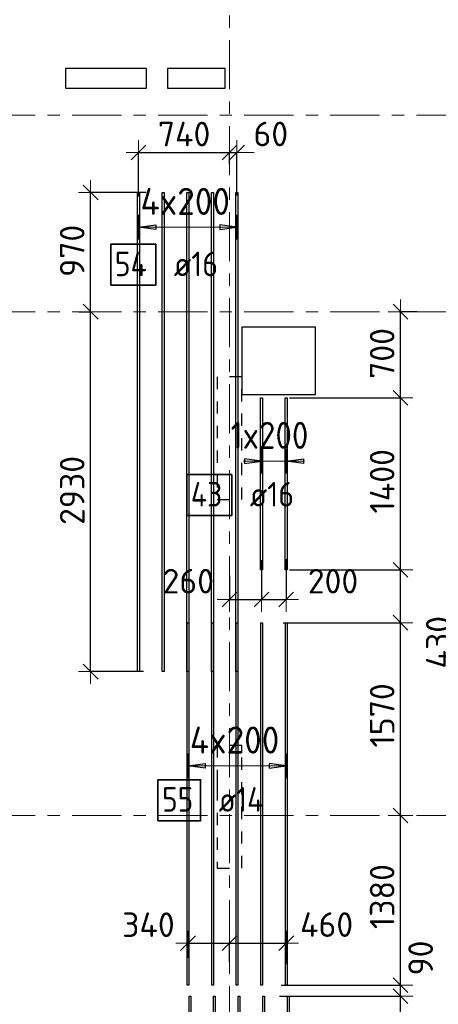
# Model space of a CAD drawing. Header units: metres. Extents: x -38 to 107, y -15 to 21.
# Tile 7 of 133: x 7.44 to 10.85, y 1.76 to 9.78. Entities that reach past the tile are written whole.
import ezdxf

# ---------------------------------------------------------------- set-up
doc = ezdxf.new("R2010")
doc.units = ezdxf.units.M
doc.header["$PDMODE"] = 65
for name, pattern in [('______11', [0.5, 0.4, -0.05, 0, -0.05]), ('______2', [0.0405, 0.03, -0.0105]), ('______5', [1.1, 0.8, -0.1, 0.1, -0.1])]:
    doc.linetypes.add(name, pattern=pattern)
for name, color, linetype, lineweight in [('XR$2$Осевая линия (1)', 7, '______5', 13), ('XR$4$Перекрытие (1)', 7, 'Continuous', 35), ('XR$4$Размерная линия (1)', 7, 'Continuous', 13)]:
    doc.layers.add(name, color=color, linetype=linetype, lineweight=lineweight)
for name, color, linetype, lineweight, true_color in [('XR$4$Арм.стержн.Доп. Арм верхн.зоны Х', 7, 'Continuous', 35, 0x8c8cff), ('XR$4$Арм.стержн.Доп. Арм. верхн.зоны У', 7, 'Continuous', 35, 0x739641), ('XR$6$Стена_ бетон несущ.', 7, 'Continuous', 70, 0xb4b496)]:
    doc.layers.add(name, color=color, linetype=linetype, lineweight=lineweight, true_color=true_color)
doc.styles.add('ISOCPEUR', font='txt')
doc.dimstyles.new('DIMSTYLE_3', dxfattribs={"dimtxt": 0.2, "dimasz": 0.2, "dimexe": 0, "dimexo": 0, "dimgap": 0.1, "dimtad": 2, "dimdec": 0, "dimlfac": 1000, "dimrnd": 5, "dimzin": 12, "dimdsep": 46, "dimtxsty": 'ISOCPEUR', "dimblk1": 'ALL_ML_STRICH', "dimblk2": 'ALL_ML_STRICH', "dimsah": 1, "dimcen": 0, "dimclrd": 7, "dimclre": 256, "dimclrt": 7, "dimadec": 0, "dimazin": 0, "dimtfac": 1, "dimtdec": 0, "dimtix": 1, "dimtmove": 2, "dimatfit": 3, "dimfxl": 0, "dimtzin": 0, "dimlwd": 0, "dimlwe": -3, "dimarcsym": 0})
doc.dimstyles.new('DIMSTYLE_33', dxfattribs={"dimtxt": 0.2, "dimasz": 0.2, "dimexe": 0, "dimexo": 0, "dimgap": 0.1, "dimtad": 2, "dimdec": 0, "dimlfac": 1000, "dimrnd": 5, "dimzin": 12, "dimdsep": 46, "dimtxsty": 'ISOCPEUR', "dimblk1": 'ALL_ML_STRICH', "dimblk2": 'ALL_ML_STRICH', "dimsah": 1, "dimcen": 0, "dimclrd": 7, "dimclre": 256, "dimclrt": 7, "dimadec": 0, "dimazin": 0, "dimtfac": 1, "dimtdec": 0, "dimtix": 1, "dimtmove": 2, "dimatfit": 3, "dimfxl": 0, "dimtvp": 1.2, "dimtzin": 0, "dimlwd": 0, "dimlwe": -3, "dimarcsym": 0})
doc.dimstyles.new('DIMSTYLE_34', dxfattribs={"dimtxt": 0.2, "dimasz": 0.2, "dimexe": 0, "dimexo": 0, "dimgap": 0.1, "dimtad": 0, "dimdec": 0, "dimlfac": 1000, "dimrnd": 5, "dimzin": 12, "dimdsep": 46, "dimtxsty": 'ISOCPEUR', "dimblk1": 'ALL_ML_STRICH', "dimblk2": 'ALL_ML_STRICH', "dimsah": 1, "dimcen": 0, "dimclrd": 7, "dimclre": 256, "dimclrt": 7, "dimadec": 0, "dimazin": 0, "dimtfac": 1, "dimtdec": 0, "dimtix": 1, "dimtmove": 2, "dimatfit": 3, "dimfxl": 0, "dimtvp": 1.2, "dimtzin": 0, "dimlwd": 0, "dimlwe": -3, "dimarcsym": 0})

# ---------------------------------------------------------------- blocks, each defined once
blk = doc.blocks.new('ALL_ML_STRICH')
at = {"color": 0, "linetype": 'ByBlock', "lineweight": -2}
for p, q in [((0, -0.5), (0, 0.5)), ((-1, 0), (0.5, 0)), ((-0.3, -0.3), (0.3, 0.3))]:
    blk.add_line(p, q, dxfattribs=at)
blk = doc.blocks.new('*D330')
at = {"layer": 'DEFPOINTS', "color": 7, "linetype": 'Continuous', "lineweight": 13, "transparency": 33554687}
for p in [(7.9433, 7.4), (8.0203, 4.4702), (8.4704, 4.4702)]:
    blk.add_point(p, dxfattribs=at)
at = {"layer": 'XR$4$Размерная линия (1)', "color": 9, "linetype": 'Continuous', "lineweight": -2, "true_color": 0xc7c7c7, "transparency": 33554687}
for p, q in [((7.9233, 7.4), (8.0203, 7.4)), ((8.4504, 4.4702), (8.0203, 4.4702))]:
    blk.add_line(p, q, dxfattribs=at)
at = {"layer": 'XR$4$Размерная линия (1)', "color": 7, "linetype": 'Continuous', "lineweight": -2, "transparency": 33554687}
blk.add_line((8.0203, 4.4702), (8.0203, 7.4), dxfattribs=at)
at = {"layer": 'XR$4$Размерная линия (1)', "color": 7, "linetype": 'Continuous', "lineweight": 13, "transparency": 33554687, "xscale": 0.2, "yscale": 0.2, "zscale": 0.2}
for p, rotation in [((8.0203, 7.4), 90), ((8.0203, 4.4702), 270)]:
    blk.add_blockref('ALL_ML_STRICH', p, dxfattribs=dict(at, rotation=rotation))
at = {"layer": 'XR$4$Размерная линия (1)', "color": 7, "linetype": 'Continuous', "lineweight": 13, "transparency": 33554687, "insert": (7.8703, 5.9451), "char_height": 0.2, "width": 0.8, "attachment_point": 5, "rotation": 90, "style": 'ISOCPEUR'}
blk.add_mtext('\\A1;{2930}', dxfattribs=at)
blk = doc.blocks.new('*D331')
at = {"layer": 'DEFPOINTS', "color": 7, "linetype": 'Continuous', "lineweight": 13, "transparency": 33554687}
for p in [(8.4907, 8.3702), (7.9433, 7.4), (8.0203, 7.4)]:
    blk.add_point(p, dxfattribs=at)
at = {"layer": 'XR$4$Размерная линия (1)', "color": 9, "linetype": 'Continuous', "lineweight": -2, "true_color": 0xc7c7c7, "transparency": 33554687}
for p, q in [((8.4707, 8.3702), (8.0203, 8.3702)), ((7.9233, 7.4), (8.0203, 7.4))]:
    blk.add_line(p, q, dxfattribs=at)
at = {"layer": 'XR$4$Размерная линия (1)', "color": 7, "linetype": 'Continuous', "lineweight": -2, "transparency": 33554687}
blk.add_line((8.0203, 7.4), (8.0203, 8.3702), dxfattribs=at)
at = {"layer": 'XR$4$Размерная линия (1)', "color": 7, "linetype": 'Continuous', "lineweight": 13, "transparency": 33554687, "xscale": 0.2, "yscale": 0.2, "zscale": 0.2}
for p, rotation in [((8.0203, 8.3702), 90), ((8.0203, 7.4), 270)]:
    blk.add_blockref('ALL_ML_STRICH', p, dxfattribs=dict(at, rotation=rotation))
at = {"layer": 'XR$4$Размерная линия (1)', "color": 7, "linetype": 'Continuous', "lineweight": 13, "transparency": 33554687, "insert": (7.8703, 7.8951), "char_height": 0.2, "width": 0.6, "attachment_point": 5, "rotation": 90, "style": 'ISOCPEUR'}
blk.add_mtext('\\A1;{970}', dxfattribs=at)
blk = doc.blocks.new('*D335')
at = {"layer": 'DEFPOINTS', "color": 7, "linetype": 'Continuous', "lineweight": 13, "transparency": 33554687}
for p in [(9.5374, 1.8279), (10.0483, 0), (10.5419, 0)]:
    blk.add_point(p, dxfattribs=at)
at = {"layer": 'XR$4$Размерная линия (1)', "color": 9, "linetype": 'Continuous', "lineweight": -2, "true_color": 0xc7c7c7, "transparency": 33554687}
for p, q in [((9.5574, 1.8279), (10.5419, 1.8279)), ((10.0683, 0), (10.5419, 0))]:
    blk.add_line(p, q, dxfattribs=at)
at = {"layer": 'XR$4$Размерная линия (1)', "color": 7, "linetype": 'Continuous', "lineweight": -2, "transparency": 33554687}
blk.add_line((10.5419, 0), (10.5419, 1.8279), dxfattribs=at)
at = {"layer": 'XR$4$Размерная линия (1)', "color": 7, "linetype": 'Continuous', "lineweight": 13, "transparency": 33554687, "xscale": 0.2, "yscale": 0.2, "zscale": 0.2}
for p, rotation in [((10.5419, 1.8279), 90), ((10.5419, 0), 270)]:
    blk.add_blockref('ALL_ML_STRICH', p, dxfattribs=dict(at, rotation=rotation))
at = {"layer": 'XR$4$Размерная линия (1)', "color": 7, "linetype": 'Continuous', "lineweight": 13, "transparency": 33554687, "insert": (10.3919, 0.944), "char_height": 0.2, "width": 0.8, "attachment_point": 5, "rotation": 90, "style": 'ISOCPEUR'}
blk.add_mtext('\\A1;{1830}', dxfattribs=at)
blk = doc.blocks.new('*D336')
at = {"layer": 'DEFPOINTS', "color": 7, "linetype": 'Continuous', "lineweight": 13, "transparency": 33554687}
for p in [(9.55, 1.9185), (9.5374, 1.8279), (10.5419, 1.8279)]:
    blk.add_point(p, dxfattribs=at)
at = {"layer": 'XR$4$Размерная линия (1)', "color": 9, "linetype": 'Continuous', "lineweight": -2, "true_color": 0xc7c7c7, "transparency": 33554687}
for p, q in [((9.57, 1.9185), (10.5419, 1.9185)), ((9.5574, 1.8279), (10.5419, 1.8279))]:
    blk.add_line(p, q, dxfattribs=at)
at = {"layer": 'XR$4$Размерная линия (1)', "color": 7, "linetype": 'Continuous', "lineweight": -2, "transparency": 33554687}
blk.add_line((10.5419, 1.8279), (10.5419, 1.9185), dxfattribs=at)
at = {"layer": 'XR$4$Размерная линия (1)', "color": 7, "linetype": 'Continuous', "lineweight": 13, "transparency": 33554687, "xscale": 0.2, "yscale": 0.2, "zscale": 0.2}
for p, rotation in [((10.5419, 1.8279), 270), ((10.5419, 1.9185), 90)]:
    blk.add_blockref('ALL_ML_STRICH', p, dxfattribs=dict(at, rotation=rotation))
at = {"layer": 'XR$4$Размерная линия (1)', "color": 7, "linetype": 'Continuous', "lineweight": 13, "transparency": 33554687, "insert": (10.7052, 2.1395), "char_height": 0.2, "width": 0.4, "attachment_point": 5, "rotation": 90, "style": 'ISOCPEUR'}
blk.add_mtext('\\A1;{90}', dxfattribs=at)
blk = doc.blocks.new('*D337')
at = {"layer": 'DEFPOINTS', "color": 7, "linetype": 'Continuous', "lineweight": 13, "transparency": 33554687}
for p in [(10.5511, 3.3), (9.55, 1.9185), (10.5419, 1.9185)]:
    blk.add_point(p, dxfattribs=at)
at = {"layer": 'XR$4$Размерная линия (1)', "color": 9, "linetype": 'Continuous', "lineweight": -2, "true_color": 0xc7c7c7, "transparency": 33554687}
for p, q in [((10.5419, 3.3), (10.5419, 3.3)), ((9.57, 1.9185), (10.5419, 1.9185))]:
    blk.add_line(p, q, dxfattribs=at)
at = {"layer": 'XR$4$Размерная линия (1)', "color": 7, "linetype": 'Continuous', "lineweight": -2, "transparency": 33554687}
blk.add_line((10.5419, 1.9185), (10.5419, 3.3), dxfattribs=at)
at = {"layer": 'XR$4$Размерная линия (1)', "color": 7, "linetype": 'Continuous', "lineweight": 13, "transparency": 33554687, "xscale": 0.2, "yscale": 0.2, "zscale": 0.2}
for p, rotation in [((10.5419, 3.3), 90), ((10.5419, 1.9185), 270)]:
    blk.add_blockref('ALL_ML_STRICH', p, dxfattribs=dict(at, rotation=rotation))
at = {"layer": 'XR$4$Размерная линия (1)', "color": 7, "linetype": 'Continuous', "lineweight": 13, "transparency": 33554687, "insert": (10.3919, 2.6393), "char_height": 0.2, "width": 0.8, "attachment_point": 5, "rotation": 90, "style": 'ISOCPEUR'}
blk.add_mtext('\\A1;{1380}', dxfattribs=at)
blk = doc.blocks.new('*D338')
at = {"layer": 'DEFPOINTS', "color": 7, "linetype": 'Continuous', "lineweight": 13, "transparency": 33554687}
for p in [(9.5671, 4.8685), (10.5419, 3.3), (10.5511, 3.3)]:
    blk.add_point(p, dxfattribs=at)
at = {"layer": 'XR$4$Размерная линия (1)', "color": 9, "linetype": 'Continuous', "lineweight": -2, "true_color": 0xc7c7c7, "transparency": 33554687}
for p, q in [((9.5871, 4.8685), (10.5419, 4.8685)), ((10.5419, 3.3), (10.5419, 3.3))]:
    blk.add_line(p, q, dxfattribs=at)
at = {"layer": 'XR$4$Размерная линия (1)', "color": 7, "linetype": 'Continuous', "lineweight": -2, "transparency": 33554687}
blk.add_line((10.5419, 3.3), (10.5419, 4.8685), dxfattribs=at)
at = {"layer": 'XR$4$Размерная линия (1)', "color": 7, "linetype": 'Continuous', "lineweight": 13, "transparency": 33554687, "xscale": 0.2, "yscale": 0.2, "zscale": 0.2}
for p, rotation in [((10.5419, 4.8685), 90), ((10.5419, 3.3), 270)]:
    blk.add_blockref('ALL_ML_STRICH', p, dxfattribs=dict(at, rotation=rotation))
at = {"layer": 'XR$4$Размерная линия (1)', "color": 7, "linetype": 'Continuous', "lineweight": 13, "transparency": 33554687, "insert": (10.3919, 4.1143), "char_height": 0.2, "width": 0.8, "attachment_point": 5, "rotation": 90, "style": 'ISOCPEUR'}
blk.add_mtext('\\A1;{1570}', dxfattribs=at)
blk = doc.blocks.new('*D339')
at = {"layer": 'DEFPOINTS', "color": 7, "linetype": 'Continuous', "lineweight": 13, "transparency": 33554687}
for p in [(9.6185, 5.2995), (9.5671, 4.8685), (10.5419, 4.8685)]:
    blk.add_point(p, dxfattribs=at)
at = {"layer": 'XR$4$Размерная линия (1)', "color": 9, "linetype": 'Continuous', "lineweight": -2, "true_color": 0xc7c7c7, "transparency": 33554687}
for p, q in [((9.6385, 5.2995), (10.5419, 5.2995)), ((9.5871, 4.8685), (10.5419, 4.8685))]:
    blk.add_line(p, q, dxfattribs=at)
at = {"layer": 'XR$4$Размерная линия (1)', "color": 7, "linetype": 'Continuous', "lineweight": -2, "transparency": 33554687}
blk.add_line((10.5419, 4.8685), (10.5419, 5.2995), dxfattribs=at)
at = {"layer": 'XR$4$Размерная линия (1)', "color": 7, "linetype": 'Continuous', "lineweight": 13, "transparency": 33554687, "xscale": 0.2, "yscale": 0.2, "zscale": 0.2}
for p, rotation in [((10.5419, 5.2995), 90), ((10.5419, 4.8685), 270)]:
    blk.add_blockref('ALL_ML_STRICH', p, dxfattribs=dict(at, rotation=rotation))
at = {"layer": 'XR$4$Размерная линия (1)', "color": 7, "linetype": 'Continuous', "lineweight": 13, "transparency": 33554687, "insert": (10.8484, 4.7093), "char_height": 0.2, "width": 0.6, "attachment_point": 5, "rotation": 90, "style": 'ISOCPEUR'}
blk.add_mtext('\\A1;{430}', dxfattribs=at)
blk = doc.blocks.new('*D340')
at = {"layer": 'DEFPOINTS', "color": 7, "linetype": 'Continuous', "lineweight": 13, "transparency": 33554687}
for p in [(9.6185, 6.6995), (9.6185, 5.2995), (10.5419, 5.2995)]:
    blk.add_point(p, dxfattribs=at)
at = {"layer": 'XR$4$Размерная линия (1)', "color": 9, "linetype": 'Continuous', "lineweight": -2, "true_color": 0xc7c7c7, "transparency": 33554687}
for p, q in [((9.6385, 6.6995), (10.5419, 6.6995)), ((9.6385, 5.2995), (10.5419, 5.2995))]:
    blk.add_line(p, q, dxfattribs=at)
at = {"layer": 'XR$4$Размерная линия (1)', "color": 7, "linetype": 'Continuous', "lineweight": -2, "transparency": 33554687}
blk.add_line((10.5419, 5.2995), (10.5419, 6.6995), dxfattribs=at)
at = {"layer": 'XR$4$Размерная линия (1)', "color": 7, "linetype": 'Continuous', "lineweight": 13, "transparency": 33554687, "xscale": 0.2, "yscale": 0.2, "zscale": 0.2}
for p, rotation in [((10.5419, 6.6995), 90), ((10.5419, 5.2995), 270)]:
    blk.add_blockref('ALL_ML_STRICH', p, dxfattribs=dict(at, rotation=rotation))
at = {"layer": 'XR$4$Размерная линия (1)', "color": 7, "linetype": 'Continuous', "lineweight": 13, "transparency": 33554687, "insert": (10.3919, 6.0195), "char_height": 0.2, "width": 0.8, "attachment_point": 5, "rotation": 90, "style": 'ISOCPEUR'}
blk.add_mtext('\\A1;{1400}', dxfattribs=at)
blk = doc.blocks.new('*D341')
at = {"layer": 'DEFPOINTS', "color": 7, "linetype": 'Continuous', "lineweight": 13, "transparency": 33554687}
for p in [(10.6959, 7.4), (9.6185, 6.6995), (10.5419, 6.6995)]:
    blk.add_point(p, dxfattribs=at)
at = {"layer": 'XR$4$Размерная линия (1)', "color": 9, "linetype": 'Continuous', "lineweight": -2, "true_color": 0xc7c7c7, "transparency": 33554687}
for p, q in [((10.6759, 7.4), (10.5419, 7.4)), ((9.6385, 6.6995), (10.5419, 6.6995))]:
    blk.add_line(p, q, dxfattribs=at)
at = {"layer": 'XR$4$Размерная линия (1)', "color": 7, "linetype": 'Continuous', "lineweight": -2, "transparency": 33554687}
blk.add_line((10.5419, 6.6995), (10.5419, 7.4), dxfattribs=at)
at = {"layer": 'XR$4$Размерная линия (1)', "color": 7, "linetype": 'Continuous', "lineweight": 13, "transparency": 33554687, "xscale": 0.2, "yscale": 0.2, "zscale": 0.2}
for p, rotation in [((10.5419, 7.4), 90), ((10.5419, 6.6995), 270)]:
    blk.add_blockref('ALL_ML_STRICH', p, dxfattribs=dict(at, rotation=rotation))
at = {"layer": 'XR$4$Размерная линия (1)', "color": 7, "linetype": 'Continuous', "lineweight": 13, "transparency": 33554687, "insert": (10.3919, 7.0598), "char_height": 0.2, "width": 0.6, "attachment_point": 5, "rotation": 90, "style": 'ISOCPEUR'}
blk.add_mtext('\\A1;{700}', dxfattribs=at)
blk = doc.blocks.new('*D342')
at = {"layer": 'DEFPOINTS', "color": 7, "linetype": 'Continuous', "lineweight": 13, "transparency": 33554687}
for p in [(8.4105, 8.6956), (9.15, 8.583), (8.4105, 8.3173)]:
    blk.add_point(p, dxfattribs=at)
at = {"layer": 'XR$4$Размерная линия (1)', "color": 9, "linetype": 'Continuous', "lineweight": -2, "true_color": 0xc7c7c7, "transparency": 33554687}
for p, q in [((8.4105, 8.3373), (8.4105, 8.6956)), ((9.15, 8.603), (9.15, 8.6956))]:
    blk.add_line(p, q, dxfattribs=at)
at = {"layer": 'XR$4$Размерная линия (1)', "color": 7, "linetype": 'Continuous', "lineweight": -2, "transparency": 33554687}
blk.add_line((8.4105, 8.6956), (9.15, 8.6956), dxfattribs=at)
at = {"layer": 'XR$4$Размерная линия (1)', "color": 7, "linetype": 'Continuous', "lineweight": 13, "transparency": 33554687, "xscale": 0.2, "yscale": 0.2, "zscale": 0.2, "rotation": 180}
blk.add_blockref('ALL_ML_STRICH', (8.4105, 8.6956), dxfattribs=at)
at = {"layer": 'XR$4$Размерная линия (1)', "color": 7, "linetype": 'Continuous', "lineweight": 13, "transparency": 33554687, "xscale": 0.2, "yscale": 0.2, "zscale": 0.2}
blk.add_blockref('ALL_ML_STRICH', (9.15, 8.6956), dxfattribs=at)
at = {"layer": 'XR$4$Размерная линия (1)', "color": 7, "linetype": 'Continuous', "lineweight": 13, "transparency": 33554687, "insert": (8.7803, 8.8456), "char_height": 0.2, "width": 0.6, "attachment_point": 5, "style": 'ISOCPEUR'}
blk.add_mtext('\\A1;{740}', dxfattribs=at)
blk = doc.blocks.new('*D343')
at = {"layer": 'DEFPOINTS', "color": 7, "linetype": 'Continuous', "lineweight": 13, "transparency": 33554687}
for p in [(9.15, 8.6956), (9.15, 8.583), (9.2105, 8.3256)]:
    blk.add_point(p, dxfattribs=at)
at = {"layer": 'XR$4$Размерная линия (1)', "color": 9, "linetype": 'Continuous', "lineweight": -2, "true_color": 0xc7c7c7, "transparency": 33554687}
for p, q in [((9.15, 8.603), (9.15, 8.6956)), ((9.2105, 8.3456), (9.2105, 8.6956))]:
    blk.add_line(p, q, dxfattribs=at)
at = {"layer": 'XR$4$Размерная линия (1)', "color": 7, "linetype": 'Continuous', "lineweight": -2, "transparency": 33554687}
blk.add_line((9.15, 8.6956), (9.2105, 8.6956), dxfattribs=at)
at = {"layer": 'XR$4$Размерная линия (1)', "color": 7, "linetype": 'Continuous', "lineweight": 13, "transparency": 33554687, "xscale": 0.2, "yscale": 0.2, "zscale": 0.2}
blk.add_blockref('ALL_ML_STRICH', (9.2105, 8.6956), dxfattribs=at)
at = {"layer": 'XR$4$Размерная линия (1)', "color": 7, "linetype": 'Continuous', "lineweight": 13, "transparency": 33554687, "xscale": 0.2, "yscale": 0.2, "zscale": 0.2, "rotation": 180}
blk.add_blockref('ALL_ML_STRICH', (9.15, 8.6956), dxfattribs=at)
at = {"layer": 'XR$4$Размерная линия (1)', "color": 7, "linetype": 'Continuous', "lineweight": 13, "transparency": 33554687, "insert": (9.4862, 8.8462), "char_height": 0.2, "width": 0.4, "attachment_point": 5, "style": 'ISOCPEUR'}
blk.add_mtext('\\A1;{60}', dxfattribs=at)
blk = doc.blocks.new('*D344')
at = {"layer": 'DEFPOINTS', "color": 7, "linetype": 'Continuous', "lineweight": 13, "transparency": 33554687}
for p in [(8.8119, 2.2607), (8.8119, 2.1209), (9.15, 2.0897)]:
    blk.add_point(p, dxfattribs=at)
at = {"layer": 'XR$4$Размерная линия (1)', "color": 9, "linetype": 'Continuous', "lineweight": -2, "true_color": 0xc7c7c7, "transparency": 33554687}
for p, q in [((8.8119, 2.1409), (8.8119, 2.2607)), ((9.15, 2.1097), (9.15, 2.2607))]:
    blk.add_line(p, q, dxfattribs=at)
at = {"layer": 'XR$4$Размерная линия (1)', "color": 7, "linetype": 'Continuous', "lineweight": -2, "transparency": 33554687}
blk.add_line((8.8119, 2.2607), (9.15, 2.2607), dxfattribs=at)
at = {"layer": 'XR$4$Размерная линия (1)', "color": 7, "linetype": 'Continuous', "lineweight": 13, "transparency": 33554687, "xscale": 0.2, "yscale": 0.2, "zscale": 0.2, "rotation": 180}
blk.add_blockref('ALL_ML_STRICH', (8.8119, 2.2607), dxfattribs=at)
at = {"layer": 'XR$4$Размерная линия (1)', "color": 7, "linetype": 'Continuous', "lineweight": 13, "transparency": 33554687, "xscale": 0.2, "yscale": 0.2, "zscale": 0.2}
blk.add_blockref('ALL_ML_STRICH', (9.15, 2.2607), dxfattribs=at)
at = {"layer": 'XR$4$Размерная линия (1)', "color": 7, "linetype": 'Continuous', "lineweight": 13, "transparency": 33554687, "insert": (8.4902, 2.4104), "char_height": 0.2, "width": 0.6, "attachment_point": 5, "style": 'ISOCPEUR'}
blk.add_mtext('\\A1;{340}', dxfattribs=at)
blk = doc.blocks.new('*D345')
at = {"layer": 'DEFPOINTS', "color": 7, "linetype": 'Continuous', "lineweight": 13, "transparency": 33554687}
for p in [(9.15, 2.2607), (9.15, 2.0897), (9.6119, 2.069)]:
    blk.add_point(p, dxfattribs=at)
at = {"layer": 'XR$4$Размерная линия (1)', "color": 9, "linetype": 'Continuous', "lineweight": -2, "true_color": 0xc7c7c7, "transparency": 33554687}
for p, q in [((9.15, 2.1097), (9.15, 2.2607)), ((9.6119, 2.089), (9.6119, 2.2607))]:
    blk.add_line(p, q, dxfattribs=at)
at = {"layer": 'XR$4$Размерная линия (1)', "color": 7, "linetype": 'Continuous', "lineweight": -2, "transparency": 33554687}
blk.add_line((9.15, 2.2607), (9.6119, 2.2607), dxfattribs=at)
at = {"layer": 'XR$4$Размерная линия (1)', "color": 7, "linetype": 'Continuous', "lineweight": 13, "transparency": 33554687, "xscale": 0.2, "yscale": 0.2, "zscale": 0.2, "rotation": 180}
blk.add_blockref('ALL_ML_STRICH', (9.15, 2.2607), dxfattribs=at)
at = {"layer": 'XR$4$Размерная линия (1)', "color": 7, "linetype": 'Continuous', "lineweight": 13, "transparency": 33554687, "xscale": 0.2, "yscale": 0.2, "zscale": 0.2}
blk.add_blockref('ALL_ML_STRICH', (9.6119, 2.2607), dxfattribs=at)
at = {"layer": 'XR$4$Размерная линия (1)', "color": 7, "linetype": 'Continuous', "lineweight": 13, "transparency": 33554687, "insert": (9.9399, 2.4112), "char_height": 0.2, "width": 0.6, "attachment_point": 5, "style": 'ISOCPEUR'}
blk.add_mtext('\\A1;{460}', dxfattribs=at)
blk = doc.blocks.new('*D346')
at = {"layer": 'DEFPOINTS', "color": 7, "linetype": 'Continuous', "lineweight": 13, "transparency": 33554687}
for p in [(9.4105, 5.3969), (9.15, 5.2723), (9.15, 5.0564)]:
    blk.add_point(p, dxfattribs=at)
at = {"layer": 'XR$4$Размерная линия (1)', "color": 9, "linetype": 'Continuous', "lineweight": -2, "true_color": 0xc7c7c7, "transparency": 33554687}
for p, q in [((9.4105, 5.3769), (9.4105, 5.0564)), ((9.15, 5.2523), (9.15, 5.0564))]:
    blk.add_line(p, q, dxfattribs=at)
at = {"layer": 'XR$4$Размерная линия (1)', "color": 7, "linetype": 'Continuous', "lineweight": -2, "transparency": 33554687}
blk.add_line((9.15, 5.0564), (9.4105, 5.0564), dxfattribs=at)
at = {"layer": 'XR$4$Размерная линия (1)', "color": 7, "linetype": 'Continuous', "lineweight": 13, "transparency": 33554687, "xscale": 0.2, "yscale": 0.2, "zscale": 0.2, "rotation": 180}
blk.add_blockref('ALL_ML_STRICH', (9.15, 5.0564), dxfattribs=at)
at = {"layer": 'XR$4$Размерная линия (1)', "color": 7, "linetype": 'Continuous', "lineweight": 13, "transparency": 33554687, "xscale": 0.2, "yscale": 0.2, "zscale": 0.2}
blk.add_blockref('ALL_ML_STRICH', (9.4105, 5.0564), dxfattribs=at)
at = {"layer": 'XR$4$Размерная линия (1)', "color": 7, "linetype": 'Continuous', "lineweight": 13, "transparency": 33554687, "insert": (8.8144, 5.2063), "char_height": 0.2, "width": 0.6, "attachment_point": 5, "style": 'ISOCPEUR'}
blk.add_mtext('\\A1;{260}', dxfattribs=at)
blk = doc.blocks.new('*D347')
at = {"layer": 'DEFPOINTS', "color": 7, "linetype": 'Continuous', "lineweight": 13, "transparency": 33554687}
for p in [(9.4105, 5.3969), (9.6105, 5.4052), (9.4105, 5.0564)]:
    blk.add_point(p, dxfattribs=at)
at = {"layer": 'XR$4$Размерная линия (1)', "color": 9, "linetype": 'Continuous', "lineweight": -2, "true_color": 0xc7c7c7, "transparency": 33554687}
for p, q in [((9.4105, 5.3769), (9.4105, 5.0564)), ((9.6105, 5.3852), (9.6105, 5.0564))]:
    blk.add_line(p, q, dxfattribs=at)
at = {"layer": 'XR$4$Размерная линия (1)', "color": 7, "linetype": 'Continuous', "lineweight": -2, "transparency": 33554687}
blk.add_line((9.4105, 5.0564), (9.6105, 5.0564), dxfattribs=at)
at = {"layer": 'XR$4$Размерная линия (1)', "color": 7, "linetype": 'Continuous', "lineweight": 13, "transparency": 33554687, "xscale": 0.2, "yscale": 0.2, "zscale": 0.2, "rotation": 180}
blk.add_blockref('ALL_ML_STRICH', (9.4105, 5.0564), dxfattribs=at)
at = {"layer": 'XR$4$Размерная линия (1)', "color": 7, "linetype": 'Continuous', "lineweight": 13, "transparency": 33554687, "xscale": 0.2, "yscale": 0.2, "zscale": 0.2}
blk.add_blockref('ALL_ML_STRICH', (9.6105, 5.0564), dxfattribs=at)
at = {"layer": 'XR$4$Размерная линия (1)', "color": 7, "linetype": 'Continuous', "lineweight": 13, "transparency": 33554687, "insert": (9.9919, 5.2064), "char_height": 0.2, "width": 0.6, "attachment_point": 5, "style": 'ISOCPEUR'}
blk.add_mtext('\\A1;{200}', dxfattribs=at)

msp = doc.modelspace()

# ---------------------------------------------------------------- linework, layer by layer
at = {"layer": 'XR$2$Осевая линия (1)', "color": 253, "linetype": '______11', "lineweight": 13, "true_color": 0xa0a0a0, "transparency": 33554687}
for p, q in [((9.15, -3.39), (9.15, 19.78)), ((-2.63, 9), (62.6, 9)), ((-2.63, 7.4), (62.6, 7.4)), ((-2.63, 3.3), (62.6, 3.3))]:
    msp.add_line(p, q, dxfattribs=at)
at = {"layer": 'XR$4$Арм.стержн.Доп. Арм верхн.зоны Х', "color": 253, "linetype": 'Continuous', "lineweight": -3, "true_color": 0xa0a0a0, "transparency": 33554687}
for p, q in [((8.4105, 8.0876), (8.4105, 8.1876)), ((9.2105, 8.0876), (9.2105, 8.1876)), ((8.4105, 8.0876), (8.4105, 7.9876)), ((9.2105, 8.0876), (9.2105, 7.9876)), ((8.8119, 3.7034), (8.8119, 3.8034)), ((9.6119, 3.7034), (9.6119, 3.8034)), ((8.8119, 3.7034), (8.8119, 3.6034)), ((9.6119, 3.7034), (9.6119, 3.6034))]:
    msp.add_line(p, q, dxfattribs=at)
at = {"layer": 'XR$4$Арм.стержн.Доп. Арм верхн.зоны Х', "color": 7, "linetype": 'Continuous', "lineweight": 25, "transparency": 33554687}
for p, q in [((8.4105, 8.0876), (8.5505, 8.1076)), ((8.5505, 8.1076), (8.5505, 8.0676)), ((9.2105, 8.0876), (9.0705, 8.1076)), ((9.0705, 8.1076), (9.0705, 8.0676)), ((8.5505, 8.0676), (8.4105, 8.0876)), ((9.0705, 8.0676), (9.2105, 8.0876)), ((8.8119, 3.7034), (8.9519, 3.7234)), ((8.9519, 3.6834), (8.8119, 3.7034)), ((8.9519, 3.7234), (8.9519, 3.6834)), ((9.6119, 3.7034), (9.4719, 3.7234)), ((9.4719, 3.7234), (9.4719, 3.6834)), ((9.4719, 3.6834), (9.6119, 3.7034))]:
    msp.add_line(p, q, dxfattribs=at)
at = {"layer": 'XR$4$Арм.стержн.Доп. Арм верхн.зоны Х', "color": 7, "linetype": 'Continuous', "lineweight": 13, "transparency": 33554687}
for p, q in [((8.4105, 8.0876), (8.4105, 8.0876)), ((8.4105, 8.0876), (9.2105, 8.0876)), ((9.2105, 8.0876), (9.2105, 8.0876)), ((8.8119, 3.7034), (8.8119, 3.7034)), ((8.8119, 3.7034), (9.6119, 3.7034)), ((9.6119, 3.7034), (9.6119, 3.7034))]:
    msp.add_line(p, q, dxfattribs=at)
at = {"layer": 'XR$4$Арм.стержн.Доп. Арм верхн.зоны Х', "color": 7, "linetype": 'Continuous', "lineweight": 25, "transparency": 33554687}
for points in [[(8.4025, 4.4702), (8.4025, 8.3702), (8.4185, 8.3702), (8.4185, 4.4702), (8.4025, 4.4702)], [(8.6025, 4.4702), (8.6025, 8.3702), (8.6185, 8.3702), (8.6185, 4.4702), (8.6025, 4.4702)], [(8.8025, 4.4702), (8.8025, 8.3702), (8.8185, 8.3702), (8.8185, 4.4702), (8.8025, 4.4702)], [(9.0025, 4.4702), (9.0025, 8.3702), (9.0185, 8.3702), (9.0185, 4.4702), (9.0025, 4.4702)], [(9.2025, 4.4702), (9.2025, 8.3702), (9.2185, 8.3702), (9.2185, 4.4702), (9.2025, 4.4702)], [(8.8049, 1.9185), (8.8049, 4.8685), (8.8189, 4.8685), (8.8189, 1.9185), (8.8049, 1.9185)], [(9.0049, 1.9185), (9.0049, 4.8685), (9.0189, 4.8685), (9.0189, 1.9185), (9.0049, 1.9185)], [(9.2049, 1.9185), (9.2049, 4.8685), (9.2189, 4.8685), (9.2189, 1.9185), (9.2049, 1.9185)], [(9.4049, 1.9185), (9.4049, 4.8685), (9.4189, 4.8685), (9.4189, 1.9185), (9.4049, 1.9185)], [(9.6049, 1.9185), (9.6049, 4.8685), (9.6189, 4.8685), (9.6189, 1.9185), (9.6049, 1.9185)], [(8.8205, -0.1221), (8.8205, 1.8279), (8.8345, 1.8279), (8.8345, -0.1221), (8.8205, -0.1221)], [(9.0205, -0.1221), (9.0205, 1.8279), (9.0345, 1.8279), (9.0345, -0.1221), (9.0205, -0.1221)], [(9.2205, -0.1221), (9.2205, 1.8279), (9.2345, 1.8279), (9.2345, -0.1221), (9.2205, -0.1221)], [(9.4205, -0.1221), (9.4205, 1.8279), (9.4345, 1.8279), (9.4345, -0.1221), (9.4205, -0.1221)], [(9.6205, -0.1221), (9.6205, 1.8279), (9.6345, 1.8279), (9.6345, -0.1221), (9.6205, -0.1221)]]:
    msp.add_lwpolyline(points, dxfattribs=at)
at = {"layer": 'XR$4$Арм.стержн.Доп. Арм верхн.зоны Х', "color": 7, "linetype": 'Continuous', "lineweight": 35, "transparency": 33554687}
for points in [[(8.1833, 7.6152), (8.55, 7.6152), (8.55, 7.9485), (8.1833, 7.9485), (8.1833, 7.6152)], [(8.5681, 3.2569), (8.9147, 3.2569), (8.9147, 3.5902), (8.5681, 3.5902), (8.5681, 3.2569)]]:
    msp.add_lwpolyline(points, dxfattribs=at)
at = {"layer": 'XR$4$Арм.стержн.Доп. Арм. верхн.зоны У', "color": 253, "linetype": 'Continuous', "lineweight": -3, "true_color": 0xa0a0a0, "transparency": 33554687}
for p, q in [((9.4105, 6.1835), (9.4105, 6.2835)), ((9.6105, 6.1835), (9.6105, 6.2835)), ((9.4105, 6.1835), (9.4105, 6.0835)), ((9.6105, 6.1835), (9.6105, 6.0835))]:
    msp.add_line(p, q, dxfattribs=at)
at = {"layer": 'XR$4$Арм.стержн.Доп. Арм. верхн.зоны У', "color": 7, "linetype": 'Continuous', "lineweight": 13, "transparency": 33554687}
for p, q in [((9.4105, 6.1835), (9.2605, 6.1835)), ((9.4105, 6.1835), (9.6105, 6.1835)), ((9.6105, 6.1835), (9.7605, 6.1835))]:
    msp.add_line(p, q, dxfattribs=at)
at = {"layer": 'XR$4$Арм.стержн.Доп. Арм. верхн.зоны У', "color": 7, "linetype": 'Continuous', "lineweight": 25, "transparency": 33554687}
for p, q in [((9.4105, 6.1835), (9.2705, 6.2035)), ((9.2705, 6.2035), (9.2705, 6.1635)), ((9.2705, 6.1635), (9.4105, 6.1835)), ((9.6105, 6.1835), (9.7505, 6.2035)), ((9.7505, 6.1635), (9.6105, 6.1835)), ((9.7505, 6.2035), (9.7505, 6.1635))]:
    msp.add_line(p, q, dxfattribs=at)
for points in [[(9.4185, 6.6995), (9.4185, 5.2995), (9.4025, 5.2995), (9.4025, 6.6995), (9.4185, 6.6995)], [(9.6185, 6.6995), (9.6185, 5.2995), (9.6025, 5.2995), (9.6025, 6.6995), (9.6185, 6.6995)]]:
    msp.add_lwpolyline(points, dxfattribs=at)
at = {"layer": 'XR$4$Арм.стержн.Доп. Арм. верхн.зоны У', "color": 7, "linetype": 'Continuous', "lineweight": 35, "transparency": 33554687}
msp.add_lwpolyline([(8.8018, 5.7406), (9.1684, 5.7406), (9.1684, 6.074), (8.8018, 6.074), (8.8018, 5.7406)], dxfattribs=at)
at = {"layer": 'XR$4$Перекрытие (1)', "color": 7, "linetype": 'Continuous', "lineweight": 25, "transparency": 33554687}
for p, q in [((7.8156, 9.3795), (7.8156, 9.2195)), ((8.4756, 9.3795), (7.8156, 9.3795)), ((8.4756, 9.2195), (8.4756, 9.3795)), ((8.6449, 9.3795), (8.6449, 9.2195)), ((9.1149, 9.3795), (8.6449, 9.3795)), ((9.1149, 9.2195), (9.1149, 9.3795)), ((7.8156, 9.2195), (8.4756, 9.2195)), ((8.6449, 9.2195), (9.1149, 9.2195)), ((9.25, 7.2745), (9.25, 6.7245)), ((9.85, 7.2745), (9.25, 7.2745)), ((9.85, 6.7245), (9.85, 7.2745)), ((9.25, 6.7245), (9.85, 6.7245))]:
    msp.add_line(p, q, dxfattribs=at)
at = {"layer": 'XR$6$Стена_ бетон несущ.', "color": 253, "linetype": '______2', "lineweight": -3, "true_color": 0xa0a0a0, "transparency": 33554687}
for p, q in [((9.05, 6.87), (9.05, 5.87)), ((9.25, 6.87), (9.05, 6.87)), ((9.25, 5.87), (9.25, 6.87)), ((9.05, 5.87), (9.25, 5.87)), ((9.05, 3.87), (9.05, 3.601)), ((9.25, 3.87), (9.05, 3.87)), ((9.25, 3.8092), (9.25, 3.87)), ((9.25, 2.87), (9.25, 3.8092)), ((9.05, 3.601), (9.05, 3.521)), ((9.05, 3.521), (9.05, 2.87)), ((9.05, 2.87), (9.25, 2.87))]:
    msp.add_line(p, q, dxfattribs=at)

# ---------------------------------------------------------------- texts
at = {"layer": 'XR$4$Арм.стержн.Доп. Арм верхн.зоны Х', "color": 7, "linetype": 'Continuous', "lineweight": 13, "transparency": 33554687, "char_height": 0.22, "width": 0.895564, "attachment_point": 7, "style": 'ISOCPEUR'}
for insert in [(8.4255, 8.1876), (8.8269, 3.8034)]:
    msp.add_mtext('\\W0.95;4x200', dxfattribs=dict(at, insert=insert))
at = {"layer": 'XR$4$Арм.стержн.Доп. Арм верхн.зоны Х', "color": 7, "linetype": 'Continuous', "lineweight": 25, "transparency": 33554687, "char_height": 0.2, "attachment_point": 7, "style": 'ISOCPEUR'}
for s, insert, width in [('\\W0.88;54', (8.2167, 7.6885), 0.387995), ('\\W0.89; ø16 ', (8.5833, 7.6885), 0.749105), ('\\W0.87;55', (8.6014, 3.3302), 0.367208), ('\\W0.89; ø14 ', (8.9481, 3.3302), 0.769432)]:
    msp.add_mtext(s, dxfattribs=dict(at, insert=insert, width=width))
at = {"layer": 'XR$4$Арм.стержн.Доп. Арм. верхн.зоны У', "color": 7, "linetype": 'Continuous', "lineweight": 13, "transparency": 33554687, "insert": (9.1585, 6.2835), "char_height": 0.22, "width": 0.823552, "attachment_point": 7, "style": 'ISOCPEUR'}
msp.add_mtext('\\W0.89;1x200', dxfattribs=at)
at = {"layer": 'XR$4$Арм.стержн.Доп. Арм. верхн.зоны У', "color": 7, "linetype": 'Continuous', "lineweight": 25, "transparency": 33554687, "char_height": 0.2, "attachment_point": 7, "style": 'ISOCPEUR'}
for s, insert, width in [('\\W0.88;43', (8.8351, 5.814), 0.387995), ('\\W0.89; ø16 ', (9.2018, 5.814), 0.749105)]:
    msp.add_mtext(s, dxfattribs=dict(at, insert=insert, width=width))

# ---------------------------------------------------------------- dimensions: what is measured, and where the dimension line sits
at = {"layer": 'XR$4$Размерная линия (1)', "color": 7, "linetype": 'Continuous', "lineweight": 13, "transparency": 33554687}
for base, p1, p2, dimstyle, picture, middle in [((9.15, 8.69559), (8.410504, 8.33727), (9.15, 8.603014), 'DIMSTYLE_3', '*D342', (8.780252, 8.84559)), ((9.210504, 8.69559), (9.15, 8.603014), (9.210504, 8.345574), 'DIMSTYLE_33', '*D343', (9.486179, 8.84625)), ((9.410504, 5.056429), (9.15, 5.252346), (9.410504, 5.376913), 'DIMSTYLE_33', '*D346', (8.814427, 5.206326)), ((9.6105, 5.0564), (9.4105, 5.3769), (9.6105, 5.3852), 'DIMSTYLE_33', '*D347', (9.9919, 5.2064)), ((9.15, 2.2607), (8.8119, 2.1409), (9.15, 2.1097), 'DIMSTYLE_33', '*D344', (8.4902, 2.4104)), ((9.6119, 2.2607), (9.15, 2.1097), (9.6119, 2.089), 'DIMSTYLE_33', '*D345', (9.9399, 2.4112))]:
    dim = msp.add_linear_dim(base=base, p1=p1, p2=p2, dimstyle=dimstyle, override={"dimpost": '<>', "dimclrd": 7, "dimclre": 9, "dimclrt": 7, "dimlwd": 0, "dimlwe": 65533}, dxfattribs=at)
    dim.commit()
    dim.dimension.update_dxf_attribs({"geometry": picture, "text_midpoint": middle, "dimtype": 160})
for base, p1, p2, dimstyle, picture, middle in [((8.0203, 8.3702), (7.9233, 7.4), (8.4707, 8.3702), 'DIMSTYLE_3', '*D331', (7.8703, 7.8951)), ((8.0203, 7.4), (8.4504, 4.4702), (7.9233, 7.4), 'DIMSTYLE_3', '*D330', (7.8703, 5.9451)), ((10.54186, 7.4), (9.6385, 6.69955), (10.67595, 7.4), 'DIMSTYLE_3', '*D341', (10.39186, 7.05977)), ((10.5419, 6.6995), (9.6385, 5.2995), (9.6385, 6.6995), 'DIMSTYLE_3', '*D340', (10.3919, 6.0195)), ((10.5419, 5.2995), (9.5871, 4.8685), (9.6385, 5.2995), 'DIMSTYLE_34', '*D339', (10.8484, 4.7093)), ((10.54186, 4.86853), (10.54186, 3.3), (9.58714, 4.86853), 'DIMSTYLE_3', '*D338', (10.39186, 4.11426)), ((10.54186, 3.3), (9.57003, 1.91853), (10.54186, 3.3), 'DIMSTYLE_3', '*D337', (10.39186, 2.63926)), ((10.5419, 1.9185), (9.5574, 1.8279), (9.57, 1.9185), 'DIMSTYLE_34', '*D336', (10.7052, 2.1395)), ((10.5419, 1.8279), (10.0683, 0), (9.5574, 1.8279), 'DIMSTYLE_3', '*D335', (10.3919, 0.944))]:
    dim = msp.add_linear_dim(base=base, p1=p1, p2=p2, angle=90, dimstyle=dimstyle, override={"dimpost": '<>', "dimclrd": 7, "dimclre": 9, "dimclrt": 7, "dimlwd": 0, "dimlwe": 65533}, dxfattribs=at)
    dim.commit()
    dim.dimension.update_dxf_attribs({"geometry": picture, "text_midpoint": middle, "dimtype": 160})

doc.saveas('drawing.dxf')
